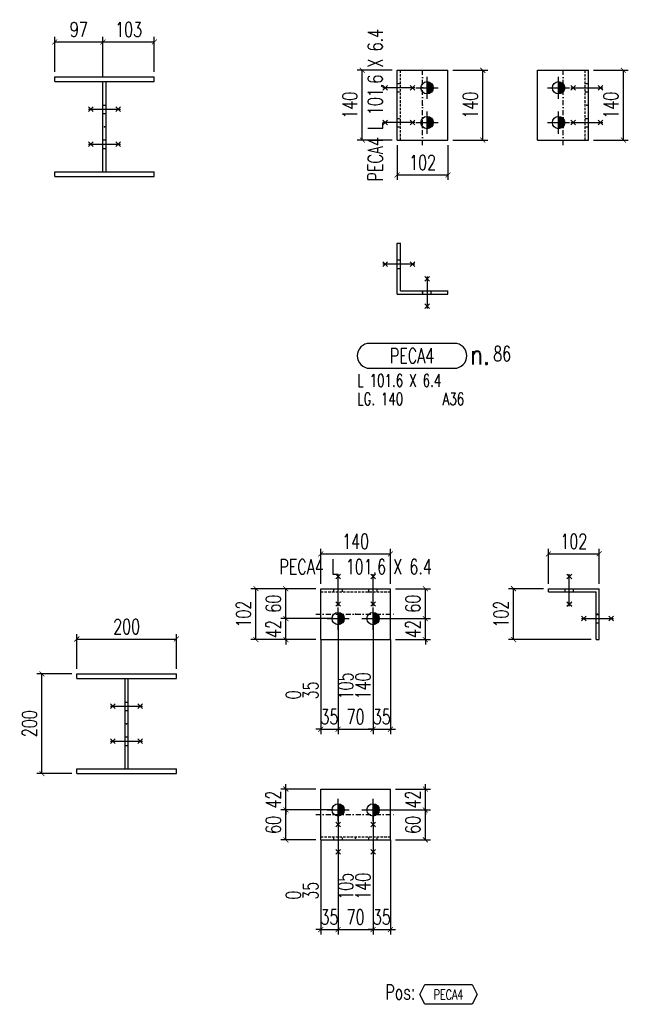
# Model space of a CAD drawing. Header units: feet. Extents: x 873 to 25753, y 2362 to 30563.
# Tile 20 of 29: x 17047 to 18268, y 3133 to 5109. Entities that reach past the tile are written whole.
import ezdxf
from ezdxf.enums import TextEntityAlignment as Align

# ---------------------------------------------------------------- set-up
doc = ezdxf.new("R2010")
doc.units = ezdxf.units.FT
doc.header["$LTSCALE"] = 20
doc.header["$MEASUREMENT"] = 0
doc.linetypes.add('DASHDOT', pattern=[1, 0.5, -0.25, 0, -0.25])
doc.linetypes.add('HIDDEN', pattern=[0.375, 0.25, -0.125])
doc.layers.get('0').update_dxf_attribs({"linetype": 'CONTINUOUS'})
doc.layers.get('Defpoints').update_dxf_attribs({"linetype": 'CONTINUOUS'})
for name, color, linetype in [('A', 2, 'DASHDOT'), ('FORIR', 4, 'CONTINUOUS'), ('G', 3, 'CONTINUOUS'), ('MARK_DES', 2, 'CONTINUOUS'), ('MARK_MAT', 2, 'CONTINUOUS'), ('MARK_QTA', 4, 'CONTINUOUS'), ('MARK_SBA', 4, 'CONTINUOUS'), ('MARK_SLOT', 6, 'CONTINUOUS'), ('POS_BOX', 6, 'CONTINUOUS'), ('POS_DES', 2, 'CONTINUOUS'), ('POS_MAT', 2, 'CONTINUOUS'), ('TR', 6, 'HIDDEN'), ('TXT1', 7, 'CONTINUOUS')]:
    doc.layers.add(name, color=color, linetype=linetype)
doc.styles.add('1', font='romans', dxfattribs={"width": 0.7, "height": 30})
doc.styles.add('MARK', font='ROMANS', dxfattribs={"width": 0.7})
doc.styles.add('POS', font='ROMANS', dxfattribs={"width": 0.7})
doc.styles.add('ROMANS', font='ROMANS', dxfattribs={"width": 0.8, "height": 28})
doc.dimstyles.get("Standard").update_dxf_attribs({"dimtxt": 30, "dimasz": 1, "dimexe": 1, "dimexo": 1, "dimgap": 1, "dimtad": 1, "dimdec": 0, "dimdsep": 46, "dimtxsty": '1', "dimblk": 'ARCHTICK', "dimcen": 3, "dimclrd": 1, "dimclre": 1, "dimclrt": 3, "dimadec": 0, "dimazin": 0, "dimtfac": 1, "dimtdec": 0, "dimtix": 1, "dimtmove": 0, "dimatfit": 3, "dimfxl": 0, "dimtolj": 1, "dimarcsym": 0})

# ---------------------------------------------------------------- blocks, each defined once
blk = doc.blocks.new('MS')
at = {"color": 6}
for p, q in [((-4.7, 22.8), (4.7, 32.1)), ((-4.7, 32.1), (4.7, 22.8)), ((-4.7, -22.8), (4.7, -32.1)), ((-4.7, -32.1), (4.7, -22.8))]:
    blk.add_line(p, q, dxfattribs=at)
at = {"color": 3}
blk.add_line((0, -32.1), (0, 32.1), dxfattribs=at)
at = {"flags": 1}
for tag, p, height in [('DIAM', (0, 0), 8.01), ('AVAN', (1.3, -18.2), 5.26), ('TOLE', (1.3, -9.7), 5.26), ('DIET', (1.3, -24.6), 5.26)]:
    blk.add_attdef(tag, p, '', height=height, dxfattribs=at)
blk = doc.blocks.new('3D_INFOPOS')
blk.add_point((0, 0))
at = {"layer": 'FORIR', "flags": 1}
for tag, p in [('POS_PEZ', (7.6, -4.3)), ('MAT_PRO', (7.6, -11.9))]:
    blk.add_attdef(tag, p, '', height=5.26, dxfattribs=at)
blk = doc.blocks.new('_ArchTick')
at = {"color": 0, "linetype": 'ByBlock', "const_width": 0.15}
blk.add_lwpolyline([(-0.5, -0.5), (0.5, 0.5)], dxfattribs=at)
blk = doc.blocks.new('*D51')
at = {"layer": 'Defpoints', "color": 0, "transparency": 16777216}
for p in [(17213.6, 5064.2), (17116.8, 4994.2), (17213.6, 4984.7)]:
    blk.add_point(p, dxfattribs=at)
at = {"layer": 'TXT1', "color": 1, "lineweight": -2, "transparency": 16777216}
for p, q in [((17116.8, 5004.2), (17116.8, 5074.2)), ((17116.8, 5064.2), (17213.6, 5064.2)), ((17213.6, 4994.7), (17213.6, 5074.2))]:
    blk.add_line(p, q, dxfattribs=at)
at = {"layer": 'TXT1', "color": 1, "lineweight": -2, "transparency": 16777216, "xscale": 10, "yscale": 10, "zscale": 10, "rotation": 180}
blk.add_blockref('_ArchTick', (17116.8, 5064.2), dxfattribs=at)
at = {"layer": 'TXT1', "color": 1, "lineweight": -2, "transparency": 16777216, "xscale": 10, "yscale": 10, "zscale": 10}
blk.add_blockref('_ArchTick', (17213.6, 5064.2), dxfattribs=at)
at = {"layer": 'TXT1', "color": 3, "transparency": 16777216, "insert": (17165.2, 5089.2), "char_height": 30, "attachment_point": 5, "style": '1'}
blk.add_mtext('\\A1;97', dxfattribs=at)
blk = doc.blocks.new('*D52')
at = {"layer": 'Defpoints', "color": 0, "transparency": 16777216}
for p in [(17316.8, 5064.2), (17213.6, 4984.7), (17316.8, 4994.2)]:
    blk.add_point(p, dxfattribs=at)
at = {"layer": 'TXT1', "color": 1, "lineweight": -2, "transparency": 16777216}
for p, q in [((17213.6, 4994.7), (17213.6, 5074.2)), ((17213.6, 5064.2), (17316.8, 5064.2)), ((17316.8, 5004.2), (17316.8, 5074.2))]:
    blk.add_line(p, q, dxfattribs=at)
at = {"layer": 'TXT1', "color": 1, "lineweight": -2, "transparency": 16777216, "xscale": 10, "yscale": 10, "zscale": 10, "rotation": 180}
blk.add_blockref('_ArchTick', (17213.6, 5064.2), dxfattribs=at)
at = {"layer": 'TXT1', "color": 1, "lineweight": -2, "transparency": 16777216, "xscale": 10, "yscale": 10, "zscale": 10}
blk.add_blockref('_ArchTick', (17316.8, 5064.2), dxfattribs=at)
at = {"layer": 'TXT1', "color": 3, "transparency": 16777216, "insert": (17265.2, 5089.2), "char_height": 30, "attachment_point": 5, "style": '1'}
blk.add_mtext('\\A1;103', dxfattribs=at)
blk = doc.blocks.new('3D_INFOM')
blk.add_point((0, 0))
at = {"layer": 'FORIR', "flags": 1}
for tag, p in [('MARK', (7.55, -4.31)), ('NUM_DIS', (7.55, -11.68)), ('NOT_PEZ', (45.73, -11.68)), ('QTA_PEZ', (7.55, -18.55)), ('TIP_PEZ', (45.73, -18.55)), ('TRA_PEZ', (7.55, -26.33)), ('COS_PEZ', (45.73, -26.33)), ('DES_PEZ', (7.55, -33.75))]:
    blk.add_attdef(tag, p, '', height=5, dxfattribs=at)
blk = doc.blocks.new('M16')
for p, q in [((0, -22.2), (0, 22.2)), ((-22.2, 0), (22.2, 0))]:
    blk.add_line(p, q)
at = {"color": 4, "const_width": 12.3}
blk.add_lwpolyline([(0, -6.1, 1), (0, 6.1, 1)], format="xyb", dxfattribs=at)
blk.add_circle((0, 0), 12.3)
at = {"flags": 1}
blk.add_attdef('TOLE', (16.7, -8.3), '', height=5.26, dxfattribs=at)
blk = doc.blocks.new('*D58')
at = {"layer": 'Defpoints', "color": 0, "transparency": 16777216}
for p in [(17906.2, 5007.3), (17976.2, 5007.3), (17906.2, 4867.3)]:
    blk.add_point(p, dxfattribs=at)
at = {"layer": 'TXT1', "color": 1, "lineweight": -2, "transparency": 16777216}
for p, q in [((17916.2, 5007.3), (17986.2, 5007.3)), ((17976.2, 4867.3), (17976.2, 5007.3)), ((17916.2, 4867.3), (17986.2, 4867.3))]:
    blk.add_line(p, q, dxfattribs=at)
at = {"layer": 'TXT1', "color": 1, "lineweight": -2, "transparency": 16777216, "xscale": 10, "yscale": 10, "zscale": 10}
for p, rotation in [((17976.2, 5007.3), 90), ((17976.2, 4867.3), 270)]:
    blk.add_blockref('_ArchTick', p, dxfattribs=dict(at, rotation=rotation))
at = {"layer": 'TXT1', "color": 3, "transparency": 16777216, "insert": (17951.2, 4937.3), "char_height": 30, "attachment_point": 5, "rotation": 90, "style": '1'}
blk.add_mtext('\\A1;140', dxfattribs=at)
blk = doc.blocks.new('*D59')
at = {"layer": 'Defpoints', "color": 0, "transparency": 16777216}
for p in [(17734.2, 5007.3), (17804.2, 5007.3), (17804.2, 4867.3)]:
    blk.add_point(p, dxfattribs=at)
at = {"layer": 'TXT1', "color": 1, "lineweight": -2, "transparency": 16777216}
for p, q in [((17794.2, 5007.3), (17724.2, 5007.3)), ((17734.2, 4867.3), (17734.2, 5007.3)), ((17794.2, 4867.3), (17724.2, 4867.3))]:
    blk.add_line(p, q, dxfattribs=at)
at = {"layer": 'TXT1', "color": 1, "lineweight": -2, "transparency": 16777216, "xscale": 10, "yscale": 10, "zscale": 10}
for p, rotation in [((17734.2, 5007.3), 90), ((17734.2, 4867.3), 270)]:
    blk.add_blockref('_ArchTick', p, dxfattribs=dict(at, rotation=rotation))
at = {"layer": 'TXT1', "color": 3, "transparency": 16777216, "insert": (17709.2, 4937.3), "char_height": 30, "attachment_point": 5, "rotation": 90, "style": '1'}
blk.add_mtext('\\A1;140', dxfattribs=at)
blk = doc.blocks.new('*D60')
at = {"layer": 'Defpoints', "color": 0, "transparency": 16777216}
for p in [(17804.2, 4867.3), (17906.2, 4867.3), (17906.2, 4797.3)]:
    blk.add_point(p, dxfattribs=at)
at = {"layer": 'TXT1', "color": 1, "lineweight": -2, "transparency": 16777216}
for p, q in [((17804.2, 4857.3), (17804.2, 4787.3)), ((17906.2, 4857.3), (17906.2, 4787.3)), ((17804.2, 4797.3), (17906.2, 4797.3))]:
    blk.add_line(p, q, dxfattribs=at)
at = {"layer": 'TXT1', "color": 1, "lineweight": -2, "transparency": 16777216, "xscale": 10, "yscale": 10, "zscale": 10, "rotation": 180}
blk.add_blockref('_ArchTick', (17804.2, 4797.3), dxfattribs=at)
at = {"layer": 'TXT1', "color": 1, "lineweight": -2, "transparency": 16777216, "xscale": 10, "yscale": 10, "zscale": 10}
blk.add_blockref('_ArchTick', (17906.2, 4797.3), dxfattribs=at)
at = {"layer": 'TXT1', "color": 3, "transparency": 16777216, "insert": (17855.2, 4822.3), "char_height": 30, "attachment_point": 5, "style": '1'}
blk.add_mtext('\\A1;102', dxfattribs=at)
blk = doc.blocks.new('*D61')
at = {"layer": 'Defpoints', "color": 0, "transparency": 16777216}
for p in [(18188.2, 5007.3), (18258.2, 5007.3), (18188.2, 4867.3)]:
    blk.add_point(p, dxfattribs=at)
at = {"layer": 'TXT1', "color": 1, "lineweight": -2, "transparency": 16777216}
for p, q in [((18198.2, 5007.3), (18268.2, 5007.3)), ((18258.2, 4867.3), (18258.2, 5007.3)), ((18198.2, 4867.3), (18268.2, 4867.3))]:
    blk.add_line(p, q, dxfattribs=at)
at = {"layer": 'TXT1', "color": 1, "lineweight": -2, "transparency": 16777216, "xscale": 10, "yscale": 10, "zscale": 10}
for p, rotation in [((18258.2, 5007.3), 90), ((18258.2, 4867.3), 270)]:
    blk.add_blockref('_ArchTick', p, dxfattribs=dict(at, rotation=rotation))
at = {"layer": 'TXT1', "color": 3, "transparency": 16777216, "insert": (18233.2, 4937.3), "char_height": 30, "attachment_point": 5, "rotation": 90, "style": '1'}
blk.add_mtext('\\A1;140', dxfattribs=at)
blk = doc.blocks.new('M8_PRO')
at = {"layer": 'MARK_SLOT'}
blk.add_lwpolyline([(2.5, 0), (19.5, 0, 0.414214), (22, 2.5), (22, 2.5, 0.414214), (19.5, 5), (2.5, 5, 0.414214), (0, 2.5), (0, 2.5, 0.414214)], format="xyb", close=True, dxfattribs=at)
at = {"style": 'MARK', "width": 0.7, "flags": 1}
for tag, p in [('TRA_PEZ', (-2.05, 4.97)), ('SUN_LIS', (-2.05, 3.9)), ('PUN_LIS', (-2.05, 4.44)), ('TIP_PEZ', (-2.05, 2.29)), ('DES_PEZ', (-2.05, 3.37)), ('NOT_PEZ', (-2.05, 2.83)), ('ING_PEZ', (-2.05, 1.76)), ('COD_PEZ', (-2.05, 0.69)), ('COS_PEZ', (-2.05, 0.15)), ('MCL_PEZ', (-2.05, 1.22)), ('DIM_PRO', (-2.05, -0.38))]:
    blk.add_attdef(tag, p, '', height=0.35, dxfattribs=at)
at = {"style": 'MARK', "width": 0.7}
blk.add_attdef('MAR_PEZ', text='', height=3, dxfattribs=at).set_placement((11, 2.5), align=Align.MIDDLE)
at = {"layer": 'MARK_DES', "style": 'MARK', "width": 0.7}
blk.add_text('LG.', height=2.5, dxfattribs=at).set_placement((0, -7.4))
for tag, p in [('NOM_PRO', (0, -3.7)), ('LUN_PRO', (4.73, -7.4))]:
    blk.add_attdef(tag, p, '', height=2.5, dxfattribs=at)
at = {"layer": 'MARK_MAT', "style": 'MARK', "width": 0.7}
blk.add_attdef('MAT_PRO', (17.13, -7.4), '', height=2.5, dxfattribs=at)
at = {"layer": 'MARK_QTA', "style": 'ROMANS', "width": 0.8}
blk.add_text('n.', height=4, dxfattribs=at).set_placement((24.62, 2.75), align=Align.MIDDLE)
at = {"layer": 'MARK_QTA', "style": 'MARK', "width": 0.7}
blk.add_attdef('QTA_PEZ', (27.29, 1.42), '', height=3, dxfattribs=at)
at = {"layer": 'MARK_SBA', "style": 'MARK', "width": 0.7}
blk.add_attdef('SBA_PEZ', text='', height=2, dxfattribs=at).set_placement((10.88, 5.73), align=Align.BOTTOM_CENTER)
blk = doc.blocks.new('*D136')
at = {"layer": 'Defpoints', "color": 0, "transparency": 16777216}
for p in [(17361.2, 3866.1), (17161.2, 3796.1), (17361.2, 3796.1)]:
    blk.add_point(p, dxfattribs=at)
at = {"layer": 'TXT1', "color": 1, "lineweight": -2, "transparency": 16777216}
for p, q in [((17161.2, 3806.1), (17161.2, 3876.1)), ((17361.2, 3806.1), (17361.2, 3876.1)), ((17161.2, 3866.1), (17361.2, 3866.1))]:
    blk.add_line(p, q, dxfattribs=at)
at = {"layer": 'TXT1', "color": 1, "lineweight": -2, "transparency": 16777216, "xscale": 10, "yscale": 10, "zscale": 10, "rotation": 180}
blk.add_blockref('_ArchTick', (17161.2, 3866.1), dxfattribs=at)
at = {"layer": 'TXT1', "color": 1, "lineweight": -2, "transparency": 16777216, "xscale": 10, "yscale": 10, "zscale": 10}
blk.add_blockref('_ArchTick', (17361.2, 3866.1), dxfattribs=at)
at = {"layer": 'TXT1', "color": 3, "transparency": 16777216, "insert": (17261.2, 3891.1), "char_height": 30, "attachment_point": 5, "style": '1'}
blk.add_mtext('\\A1;200', dxfattribs=at)
blk = doc.blocks.new('*D137')
at = {"layer": 'Defpoints', "color": 0, "transparency": 16777216}
for p in [(17091.2, 3796.1), (17161.2, 3796.1), (17161.2, 3596.1)]:
    blk.add_point(p, dxfattribs=at)
at = {"layer": 'TXT1', "color": 1, "lineweight": -2, "transparency": 16777216}
for p, q in [((17151.2, 3796.1), (17081.2, 3796.1)), ((17091.2, 3596.1), (17091.2, 3796.1)), ((17151.2, 3596.1), (17081.2, 3596.1))]:
    blk.add_line(p, q, dxfattribs=at)
at = {"layer": 'TXT1', "color": 1, "lineweight": -2, "transparency": 16777216, "xscale": 10, "yscale": 10, "zscale": 10}
for p, rotation in [((17091.2, 3796.1), 90), ((17091.2, 3596.1), 270)]:
    blk.add_blockref('_ArchTick', p, dxfattribs=dict(at, rotation=rotation))
at = {"layer": 'TXT1', "color": 3, "transparency": 16777216, "insert": (17066.2, 3696.1), "char_height": 30, "attachment_point": 5, "rotation": 90, "style": '1'}
blk.add_mtext('\\A1;200', dxfattribs=at)
blk = doc.blocks.new('*D148')
at = {"layer": 'Defpoints', "color": 0, "transparency": 16777216}
for p in [(17685.8, 3907), (17755.8, 3907), (17755.8, 3685)]:
    blk.add_point(p, dxfattribs=at)
at = {"layer": 'TXT1', "color": 1, "lineweight": -2, "transparency": 16777216}
for p, q in [((17685.8, 3897), (17685.8, 3675)), ((17755.8, 3897), (17755.8, 3675)), ((17685.8, 3685), (17755.8, 3685))]:
    blk.add_line(p, q, dxfattribs=at)
at = {"layer": 'TXT1', "color": 1, "lineweight": -2, "transparency": 16777216, "xscale": 10, "yscale": 10, "zscale": 10, "rotation": 180}
blk.add_blockref('_ArchTick', (17685.8, 3685), dxfattribs=at)
at = {"layer": 'TXT1', "color": 1, "lineweight": -2, "transparency": 16777216, "xscale": 10, "yscale": 10, "zscale": 10}
blk.add_blockref('_ArchTick', (17755.8, 3685), dxfattribs=at)
at = {"layer": 'TXT1', "color": 3, "transparency": 16777216, "insert": (17720.8, 3710), "char_height": 30, "attachment_point": 5, "style": '1'}
blk.add_mtext('\\A1;70', dxfattribs=at)
blk = doc.blocks.new('*D149')
at = {"layer": 'Defpoints', "color": 0, "transparency": 16777216}
for p in [(17685.8, 3907), (17650.8, 3865), (17685.8, 3685)]:
    blk.add_point(p, dxfattribs=at)
at = {"layer": 'TXT1', "color": 1, "lineweight": -2, "transparency": 16777216}
for p, q in [((17685.8, 3897), (17685.8, 3675)), ((17650.8, 3855), (17650.8, 3675)), ((17650.8, 3685), (17640.8, 3685)), ((17650.8, 3685), (17685.8, 3685)), ((17685.8, 3685), (17695.8, 3685))]:
    blk.add_line(p, q, dxfattribs=at)
at = {"layer": 'TXT1', "color": 1, "lineweight": -2, "transparency": 16777216, "xscale": 10, "yscale": 10, "zscale": 10}
blk.add_blockref('_ArchTick', (17650.8, 3685), dxfattribs=at)
at = {"layer": 'TXT1', "color": 1, "lineweight": -2, "transparency": 16777216, "xscale": 10, "yscale": 10, "zscale": 10, "rotation": 180}
blk.add_blockref('_ArchTick', (17685.8, 3685), dxfattribs=at)
at = {"layer": 'TXT1', "color": 3, "transparency": 16777216, "insert": (17668.3, 3710), "char_height": 30, "attachment_point": 5, "style": '1'}
blk.add_mtext('\\A1;35', dxfattribs=at)
blk = doc.blocks.new('*D150')
at = {"layer": 'Defpoints', "color": 0, "transparency": 16777216}
for p in [(17755.8, 3907), (17790.8, 3865), (17790.8, 3685)]:
    blk.add_point(p, dxfattribs=at)
at = {"layer": 'TXT1', "color": 1, "lineweight": -2, "transparency": 16777216}
for p, q in [((17755.8, 3897), (17755.8, 3675)), ((17790.8, 3855), (17790.8, 3675)), ((17755.8, 3685), (17745.8, 3685)), ((17755.8, 3685), (17790.8, 3685)), ((17790.8, 3685), (17800.8, 3685))]:
    blk.add_line(p, q, dxfattribs=at)
at = {"layer": 'TXT1', "color": 1, "lineweight": -2, "transparency": 16777216, "xscale": 10, "yscale": 10, "zscale": 10}
blk.add_blockref('_ArchTick', (17755.8, 3685), dxfattribs=at)
at = {"layer": 'TXT1', "color": 1, "lineweight": -2, "transparency": 16777216, "xscale": 10, "yscale": 10, "zscale": 10, "rotation": 180}
blk.add_blockref('_ArchTick', (17790.8, 3685), dxfattribs=at)
at = {"layer": 'TXT1', "color": 3, "transparency": 16777216, "insert": (17773.3, 3710), "char_height": 30, "attachment_point": 5, "style": '1'}
blk.add_mtext('\\A1;35', dxfattribs=at)
blk = doc.blocks.new('*D151')
at = {"layer": 'Defpoints', "color": 0, "transparency": 16777216}
for p in [(17580.8, 3967), (17650.8, 3967), (17685.8, 3907)]:
    blk.add_point(p, dxfattribs=at)
at = {"layer": 'TXT1', "color": 1, "lineweight": -2, "transparency": 16777216}
for p, q in [((17640.8, 3967), (17570.8, 3967)), ((17580.8, 3907), (17580.8, 3967)), ((17675.8, 3907), (17570.8, 3907))]:
    blk.add_line(p, q, dxfattribs=at)
at = {"layer": 'TXT1', "color": 1, "lineweight": -2, "transparency": 16777216, "xscale": 10, "yscale": 10, "zscale": 10}
for p, rotation in [((17580.8, 3967), 90), ((17580.8, 3907), 270)]:
    blk.add_blockref('_ArchTick', p, dxfattribs=dict(at, rotation=rotation))
at = {"layer": 'TXT1', "color": 3, "transparency": 16777216, "insert": (17555.8, 3937), "char_height": 30, "attachment_point": 5, "rotation": 90, "style": '1'}
blk.add_mtext('\\A1;60', dxfattribs=at)
blk = doc.blocks.new('*D152')
at = {"layer": 'Defpoints', "color": 0, "transparency": 16777216}
for p in [(17580.8, 3907), (17685.8, 3907), (17650.8, 3865)]:
    blk.add_point(p, dxfattribs=at)
at = {"layer": 'TXT1', "color": 1, "lineweight": -2, "transparency": 16777216}
for p, q in [((17580.8, 3907), (17580.8, 3917)), ((17675.8, 3907), (17570.8, 3907)), ((17580.8, 3865), (17580.8, 3907)), ((17640.8, 3865), (17570.8, 3865)), ((17580.8, 3865), (17580.8, 3855))]:
    blk.add_line(p, q, dxfattribs=at)
at = {"layer": 'TXT1', "color": 1, "lineweight": -2, "transparency": 16777216, "xscale": 10, "yscale": 10, "zscale": 10}
for p, rotation in [((17580.8, 3907), 270), ((17580.8, 3865), 90)]:
    blk.add_blockref('_ArchTick', p, dxfattribs=dict(at, rotation=rotation))
at = {"layer": 'TXT1', "color": 3, "transparency": 16777216, "insert": (17555.8, 3886), "char_height": 30, "attachment_point": 5, "rotation": 90, "style": '1'}
blk.add_mtext('\\A1;42', dxfattribs=at)
blk = doc.blocks.new('*D153')
at = {"layer": 'Defpoints', "color": 0, "transparency": 16777216}
for p in [(17790.8, 3967), (17860.8, 3967), (17755.8, 3907)]:
    blk.add_point(p, dxfattribs=at)
at = {"layer": 'TXT1', "color": 1, "lineweight": -2, "transparency": 16777216}
for p, q in [((17800.8, 3967), (17870.8, 3967)), ((17860.8, 3907), (17860.8, 3967)), ((17765.8, 3907), (17870.8, 3907))]:
    blk.add_line(p, q, dxfattribs=at)
at = {"layer": 'TXT1', "color": 1, "lineweight": -2, "transparency": 16777216, "xscale": 10, "yscale": 10, "zscale": 10}
for p, rotation in [((17860.8, 3967), 90), ((17860.8, 3907), 270)]:
    blk.add_blockref('_ArchTick', p, dxfattribs=dict(at, rotation=rotation))
at = {"layer": 'TXT1', "color": 3, "transparency": 16777216, "insert": (17835.8, 3937), "char_height": 30, "attachment_point": 5, "rotation": 90, "style": '1'}
blk.add_mtext('\\A1;60', dxfattribs=at)
blk = doc.blocks.new('*D154')
at = {"layer": 'Defpoints', "color": 0, "transparency": 16777216}
for p in [(17755.8, 3907), (17860.8, 3907), (17790.8, 3865)]:
    blk.add_point(p, dxfattribs=at)
at = {"layer": 'TXT1', "color": 1, "lineweight": -2, "transparency": 16777216}
for p, q in [((17860.8, 3907), (17860.8, 3917)), ((17765.8, 3907), (17870.8, 3907)), ((17860.8, 3865), (17860.8, 3907)), ((17800.8, 3865), (17870.8, 3865)), ((17860.8, 3865), (17860.8, 3855))]:
    blk.add_line(p, q, dxfattribs=at)
at = {"layer": 'TXT1', "color": 1, "lineweight": -2, "transparency": 16777216, "xscale": 10, "yscale": 10, "zscale": 10}
for p, rotation in [((17860.8, 3907), 270), ((17860.8, 3865), 90)]:
    blk.add_blockref('_ArchTick', p, dxfattribs=dict(at, rotation=rotation))
at = {"layer": 'TXT1', "color": 3, "transparency": 16777216, "insert": (17835.8, 3886), "char_height": 30, "attachment_point": 5, "rotation": 90, "style": '1'}
blk.add_mtext('\\A1;42', dxfattribs=at)
blk = doc.blocks.new('*D155')
at = {"layer": 'Defpoints', "color": 0, "transparency": 16777216}
for p in [(17790.8, 4037), (17650.8, 3967), (17790.8, 3967)]:
    blk.add_point(p, dxfattribs=at)
at = {"layer": 'TXT1', "color": 1, "lineweight": -2, "transparency": 16777216}
for p, q in [((17650.8, 3977), (17650.8, 4047)), ((17650.8, 4037), (17790.8, 4037)), ((17790.8, 3977), (17790.8, 4047))]:
    blk.add_line(p, q, dxfattribs=at)
at = {"layer": 'TXT1', "color": 1, "lineweight": -2, "transparency": 16777216, "xscale": 10, "yscale": 10, "zscale": 10, "rotation": 180}
blk.add_blockref('_ArchTick', (17650.8, 4037), dxfattribs=at)
at = {"layer": 'TXT1', "color": 1, "lineweight": -2, "transparency": 16777216, "xscale": 10, "yscale": 10, "zscale": 10}
blk.add_blockref('_ArchTick', (17790.8, 4037), dxfattribs=at)
at = {"layer": 'TXT1', "color": 3, "transparency": 16777216, "insert": (17720.8, 4062), "char_height": 30, "attachment_point": 5, "style": '1'}
blk.add_mtext('\\A1;140', dxfattribs=at)
blk = doc.blocks.new('*D156')
at = {"layer": 'Defpoints', "color": 0, "transparency": 16777216}
for p in [(17520.8, 3967), (17650.8, 3967), (17650.8, 3865)]:
    blk.add_point(p, dxfattribs=at)
at = {"layer": 'TXT1', "color": 1, "lineweight": -2, "transparency": 16777216}
for p, q in [((17640.8, 3967), (17510.8, 3967)), ((17520.8, 3865), (17520.8, 3967)), ((17640.8, 3865), (17510.8, 3865))]:
    blk.add_line(p, q, dxfattribs=at)
at = {"layer": 'TXT1', "color": 1, "lineweight": -2, "transparency": 16777216, "xscale": 10, "yscale": 10, "zscale": 10}
for p, rotation in [((17520.8, 3967), 90), ((17520.8, 3865), 270)]:
    blk.add_blockref('_ArchTick', p, dxfattribs=dict(at, rotation=rotation))
at = {"layer": 'TXT1', "color": 3, "transparency": 16777216, "insert": (17495.8, 3916), "char_height": 30, "attachment_point": 5, "rotation": 90, "style": '1'}
blk.add_mtext('\\A1;102', dxfattribs=at)
blk = doc.blocks.new('*D157')
at = {"layer": 'Defpoints', "color": 0, "transparency": 16777216}
for p in [(18209.8, 4037), (18107.8, 3967), (18209.8, 3967)]:
    blk.add_point(p, dxfattribs=at)
at = {"layer": 'TXT1', "color": 1, "lineweight": -2, "transparency": 16777216}
for p, q in [((18107.8, 3977), (18107.8, 4047)), ((18107.8, 4037), (18209.8, 4037)), ((18209.8, 3977), (18209.8, 4047))]:
    blk.add_line(p, q, dxfattribs=at)
at = {"layer": 'TXT1', "color": 1, "lineweight": -2, "transparency": 16777216, "xscale": 10, "yscale": 10, "zscale": 10, "rotation": 180}
blk.add_blockref('_ArchTick', (18107.8, 4037), dxfattribs=at)
at = {"layer": 'TXT1', "color": 1, "lineweight": -2, "transparency": 16777216, "xscale": 10, "yscale": 10, "zscale": 10}
blk.add_blockref('_ArchTick', (18209.8, 4037), dxfattribs=at)
at = {"layer": 'TXT1', "color": 3, "transparency": 16777216, "insert": (18158.8, 4062), "char_height": 30, "attachment_point": 5, "style": '1'}
blk.add_mtext('\\A1;102', dxfattribs=at)
blk = doc.blocks.new('*D158')
at = {"layer": 'Defpoints', "color": 0, "transparency": 16777216}
for p in [(18037.8, 3967), (18107.8, 3967), (18203.4, 3865)]:
    blk.add_point(p, dxfattribs=at)
at = {"layer": 'TXT1', "color": 1, "lineweight": -2, "transparency": 16777216}
for p, q in [((18097.8, 3967), (18027.8, 3967)), ((18037.8, 3865), (18037.8, 3967)), ((18193.4, 3865), (18027.8, 3865))]:
    blk.add_line(p, q, dxfattribs=at)
at = {"layer": 'TXT1', "color": 1, "lineweight": -2, "transparency": 16777216, "xscale": 10, "yscale": 10, "zscale": 10}
for p, rotation in [((18037.8, 3967), 90), ((18037.8, 3865), 270)]:
    blk.add_blockref('_ArchTick', p, dxfattribs=dict(at, rotation=rotation))
at = {"layer": 'TXT1', "color": 3, "transparency": 16777216, "insert": (18012.8, 3916), "char_height": 30, "attachment_point": 5, "rotation": 90, "style": '1'}
blk.add_mtext('\\A1;102', dxfattribs=at)
blk = doc.blocks.new('*D159')
at = {"layer": 'Defpoints', "color": 0, "transparency": 16777216}
for p in [(17685.8, 3523), (17755.8, 3523), (17755.8, 3283)]:
    blk.add_point(p, dxfattribs=at)
at = {"layer": 'TXT1', "color": 1, "lineweight": -2, "transparency": 16777216}
for p, q in [((17685.8, 3513), (17685.8, 3273)), ((17755.8, 3513), (17755.8, 3273)), ((17685.8, 3283), (17755.8, 3283))]:
    blk.add_line(p, q, dxfattribs=at)
at = {"layer": 'TXT1', "color": 1, "lineweight": -2, "transparency": 16777216, "xscale": 10, "yscale": 10, "zscale": 10, "rotation": 180}
blk.add_blockref('_ArchTick', (17685.8, 3283), dxfattribs=at)
at = {"layer": 'TXT1', "color": 1, "lineweight": -2, "transparency": 16777216, "xscale": 10, "yscale": 10, "zscale": 10}
blk.add_blockref('_ArchTick', (17755.8, 3283), dxfattribs=at)
at = {"layer": 'TXT1', "color": 3, "transparency": 16777216, "insert": (17720.8, 3308), "char_height": 30, "attachment_point": 5, "style": '1'}
blk.add_mtext('\\A1;70', dxfattribs=at)
blk = doc.blocks.new('*D160')
at = {"layer": 'Defpoints', "color": 0, "transparency": 16777216}
for p in [(17685.8, 3523), (17650.8, 3463), (17685.8, 3283)]:
    blk.add_point(p, dxfattribs=at)
at = {"layer": 'TXT1', "color": 1, "lineweight": -2, "transparency": 16777216}
for p, q in [((17685.8, 3513), (17685.8, 3273)), ((17650.8, 3453), (17650.8, 3273)), ((17650.8, 3283), (17640.8, 3283)), ((17650.8, 3283), (17685.8, 3283)), ((17685.8, 3283), (17695.8, 3283))]:
    blk.add_line(p, q, dxfattribs=at)
at = {"layer": 'TXT1', "color": 1, "lineweight": -2, "transparency": 16777216, "xscale": 10, "yscale": 10, "zscale": 10}
blk.add_blockref('_ArchTick', (17650.8, 3283), dxfattribs=at)
at = {"layer": 'TXT1', "color": 1, "lineweight": -2, "transparency": 16777216, "xscale": 10, "yscale": 10, "zscale": 10, "rotation": 180}
blk.add_blockref('_ArchTick', (17685.8, 3283), dxfattribs=at)
at = {"layer": 'TXT1', "color": 3, "transparency": 16777216, "insert": (17668.3, 3308), "char_height": 30, "attachment_point": 5, "style": '1'}
blk.add_mtext('\\A1;35', dxfattribs=at)
blk = doc.blocks.new('*D161')
at = {"layer": 'Defpoints', "color": 0, "transparency": 16777216}
for p in [(17755.8, 3523), (17790.8, 3463), (17790.8, 3283)]:
    blk.add_point(p, dxfattribs=at)
at = {"layer": 'TXT1', "color": 1, "lineweight": -2, "transparency": 16777216}
for p, q in [((17755.8, 3513), (17755.8, 3273)), ((17790.8, 3453), (17790.8, 3273)), ((17755.8, 3283), (17745.8, 3283)), ((17755.8, 3283), (17790.8, 3283)), ((17790.8, 3283), (17800.8, 3283))]:
    blk.add_line(p, q, dxfattribs=at)
at = {"layer": 'TXT1', "color": 1, "lineweight": -2, "transparency": 16777216, "xscale": 10, "yscale": 10, "zscale": 10}
blk.add_blockref('_ArchTick', (17755.8, 3283), dxfattribs=at)
at = {"layer": 'TXT1', "color": 1, "lineweight": -2, "transparency": 16777216, "xscale": 10, "yscale": 10, "zscale": 10, "rotation": 180}
blk.add_blockref('_ArchTick', (17790.8, 3283), dxfattribs=at)
at = {"layer": 'TXT1', "color": 3, "transparency": 16777216, "insert": (17773.3, 3308), "char_height": 30, "attachment_point": 5, "style": '1'}
blk.add_mtext('\\A1;35', dxfattribs=at)
blk = doc.blocks.new('*D162')
at = {"layer": 'Defpoints', "color": 0, "transparency": 16777216}
for p in [(17580.8, 3565), (17650.8, 3565), (17685.8, 3523)]:
    blk.add_point(p, dxfattribs=at)
at = {"layer": 'TXT1', "color": 1, "lineweight": -2, "transparency": 16777216}
for p, q in [((17640.8, 3565), (17570.8, 3565)), ((17580.8, 3565), (17580.8, 3575)), ((17580.8, 3523), (17580.8, 3565)), ((17675.8, 3523), (17570.8, 3523)), ((17580.8, 3523), (17580.8, 3513))]:
    blk.add_line(p, q, dxfattribs=at)
at = {"layer": 'TXT1', "color": 1, "lineweight": -2, "transparency": 16777216, "xscale": 10, "yscale": 10, "zscale": 10}
for p, rotation in [((17580.8, 3565), 270), ((17580.8, 3523), 90)]:
    blk.add_blockref('_ArchTick', p, dxfattribs=dict(at, rotation=rotation))
at = {"layer": 'TXT1', "color": 3, "transparency": 16777216, "insert": (17555.8, 3544), "char_height": 30, "attachment_point": 5, "rotation": 90, "style": '1'}
blk.add_mtext('\\A1;42', dxfattribs=at)
blk = doc.blocks.new('*D163')
at = {"layer": 'Defpoints', "color": 0, "transparency": 16777216}
for p in [(17580.8, 3523), (17685.8, 3523), (17650.8, 3463)]:
    blk.add_point(p, dxfattribs=at)
at = {"layer": 'TXT1', "color": 1, "lineweight": -2, "transparency": 16777216}
for p, q in [((17675.8, 3523), (17570.8, 3523)), ((17580.8, 3463), (17580.8, 3523)), ((17640.8, 3463), (17570.8, 3463))]:
    blk.add_line(p, q, dxfattribs=at)
at = {"layer": 'TXT1', "color": 1, "lineweight": -2, "transparency": 16777216, "xscale": 10, "yscale": 10, "zscale": 10}
for p, rotation in [((17580.8, 3523), 90), ((17580.8, 3463), 270)]:
    blk.add_blockref('_ArchTick', p, dxfattribs=dict(at, rotation=rotation))
at = {"layer": 'TXT1', "color": 3, "transparency": 16777216, "insert": (17555.8, 3493), "char_height": 30, "attachment_point": 5, "rotation": 90, "style": '1'}
blk.add_mtext('\\A1;60', dxfattribs=at)
blk = doc.blocks.new('*D164')
at = {"layer": 'Defpoints', "color": 0, "transparency": 16777216}
for p in [(17790.8, 3565), (17860.8, 3565), (17755.8, 3523)]:
    blk.add_point(p, dxfattribs=at)
at = {"layer": 'TXT1', "color": 1, "lineweight": -2, "transparency": 16777216}
for p, q in [((17800.8, 3565), (17870.8, 3565)), ((17860.8, 3565), (17860.8, 3575)), ((17860.8, 3523), (17860.8, 3565)), ((17765.8, 3523), (17870.8, 3523)), ((17860.8, 3523), (17860.8, 3513))]:
    blk.add_line(p, q, dxfattribs=at)
at = {"layer": 'TXT1', "color": 1, "lineweight": -2, "transparency": 16777216, "xscale": 10, "yscale": 10, "zscale": 10}
for p, rotation in [((17860.8, 3565), 270), ((17860.8, 3523), 90)]:
    blk.add_blockref('_ArchTick', p, dxfattribs=dict(at, rotation=rotation))
at = {"layer": 'TXT1', "color": 3, "transparency": 16777216, "insert": (17835.8, 3544), "char_height": 30, "attachment_point": 5, "rotation": 90, "style": '1'}
blk.add_mtext('\\A1;42', dxfattribs=at)
blk = doc.blocks.new('*D165')
at = {"layer": 'Defpoints', "color": 0, "transparency": 16777216}
for p in [(17755.8, 3523), (17860.8, 3523), (17790.8, 3463)]:
    blk.add_point(p, dxfattribs=at)
at = {"layer": 'TXT1', "color": 1, "lineweight": -2, "transparency": 16777216}
for p, q in [((17765.8, 3523), (17870.8, 3523)), ((17860.8, 3463), (17860.8, 3523)), ((17800.8, 3463), (17870.8, 3463))]:
    blk.add_line(p, q, dxfattribs=at)
at = {"layer": 'TXT1', "color": 1, "lineweight": -2, "transparency": 16777216, "xscale": 10, "yscale": 10, "zscale": 10}
for p, rotation in [((17860.8, 3523), 90), ((17860.8, 3463), 270)]:
    blk.add_blockref('_ArchTick', p, dxfattribs=dict(at, rotation=rotation))
at = {"layer": 'TXT1', "color": 3, "transparency": 16777216, "insert": (17835.8, 3493), "char_height": 30, "attachment_point": 5, "rotation": 90, "style": '1'}
blk.add_mtext('\\A1;60', dxfattribs=at)
blk = doc.blocks.new('POSITION_PRO')
at = {"layer": 'POS_BOX'}
blk.add_lwpolyline([(10.5, -2), (9.5, -4), (0, -4), (-1, -2), (0, 0), (9.5, 0)], close=True, dxfattribs=at)
at = {"insert": (-7.93, -0.05), "char_height": 3, "width": 11.9956, "attachment_point": 1, "style": 'POS'}
blk.add_mtext('Pos:', dxfattribs=at)
at = {"style": 'POS', "width": 0.7}
blk.add_attdef('POS_PEZ', text='', height=2, dxfattribs=at).set_placement((4.76, -3.05), align=Align.CENTER)
at = {"layer": 'POS_DES', "style": 'POS', "width": 0.7, "flags": 1}
for tag, p in [('SPE_PRO', (-7.8, -5.07)), ('LUN_PRO', (-7.82, -5.58)), ('LAR_PRO', (-7.79, -4.53))]:
    blk.add_attdef(tag, p, '', height=0.35, dxfattribs=at)
at = {"layer": 'POS_MAT', "style": 'POS', "width": 0.7, "flags": 1}
for tag, p in [('MAT_PRO', (-6.89, -4.03)), ('NOM_PRO', (-6.94, -6.11)), ('PUN_NET2', (-6.94, -7.74)), ('PUN_NET', (-6.94, -7.16)), ('MAR_CMP', (-6.89, -8.22)), ('PUN_LIS', (-6.94, -6.63)), ('NOT_PEZ', (-6.89, -9.21)), ('QTA_PEZ', (-6.89, -8.75))]:
    blk.add_attdef(tag, text='', height=0.35, dxfattribs=at).set_placement(p, align=Align.CENTER)

msp = doc.modelspace()

# ---------------------------------------------------------------- linework, layer by layer
at = {"layer": 'A'}
for p, q in [((17855.2, 4857.3), (17855.2, 5017.3)), ((18137.2, 4857.3), (18137.2, 5017.3)), ((17640.8, 3916), (17800.8, 3916)), ((17640.8, 3514), (17800.8, 3514))]:
    msp.add_line(p, q, dxfattribs=at)
for p in [(17213.6, 4937.7), (17810.6, 4867.3), (18181.8, 4867.3), (17804.2, 4609.8), (17747.3, 3960.6), (18158.3, 3960.6), (17258.1, 3739.6), (17747.3, 3463)]:
    msp.add_point(p, dxfattribs=at)
at = {"layer": 'G'}
for p, q in [((17804.2, 5007.3), (17906.2, 5007.3)), ((17804.2, 4867.3), (17804.2, 5007.3)), ((17906.2, 4867.3), (17906.2, 5007.3)), ((18086.2, 5007.3), (18188.2, 5007.3)), ((18086.2, 4867.3), (18086.2, 5007.3)), ((18188.2, 4867.3), (18188.2, 5007.3)), ((17116.8, 4984.7), (17116.8, 4994.2)), ((17116.8, 4994.2), (17316.8, 4994.2)), ((17116.8, 4984.7), (17316.8, 4984.7)), ((17213.6, 4803.7), (17213.6, 4984.7)), ((17219.9, 4803.7), (17219.9, 4984.7)), ((17316.8, 4984.7), (17316.8, 4994.2)), ((17804.2, 4867.3), (17906.2, 4867.3)), ((18086.2, 4867.3), (18188.2, 4867.3)), ((17116.8, 4803.7), (17316.8, 4803.7)), ((17116.8, 4794.2), (17116.8, 4803.7)), ((17316.8, 4794.2), (17316.8, 4803.7)), ((17116.8, 4794.2), (17316.8, 4794.2)), ((17804.2, 4660.3), (17810.6, 4660.3)), ((17804.2, 4558.3), (17804.2, 4660.3)), ((17810.6, 4564.7), (17810.6, 4660.3)), ((17810.6, 4564.7), (17906.2, 4564.7)), ((17906.2, 4558.3), (17906.2, 4564.7)), ((17804.2, 4558.3), (17906.2, 4558.3)), ((17650.8, 3865), (17650.8, 3967)), ((17650.8, 3967), (17790.8, 3967)), ((17790.8, 3865), (17790.8, 3967)), ((18107.8, 3960.6), (18107.8, 3967)), ((18107.8, 3967), (18209.8, 3967)), ((18107.8, 3960.6), (18203.4, 3960.6)), ((18203.4, 3865), (18203.4, 3960.6)), ((18209.8, 3865), (18209.8, 3967)), ((17650.8, 3865), (17790.8, 3865)), ((18203.4, 3865), (18209.8, 3865)), ((17161.2, 3786.6), (17161.2, 3796.1)), ((17161.2, 3796.1), (17361.2, 3796.1)), ((17361.2, 3786.6), (17361.2, 3796.1)), ((17161.2, 3786.6), (17361.2, 3786.6)), ((17258.1, 3605.6), (17258.1, 3786.6)), ((17264.4, 3605.6), (17264.4, 3786.6)), ((17161.2, 3605.6), (17361.2, 3605.6)), ((17161.2, 3596.1), (17161.2, 3605.6)), ((17161.2, 3596.1), (17361.2, 3596.1)), ((17361.2, 3596.1), (17361.2, 3605.6)), ((17650.8, 3565), (17790.8, 3565)), ((17650.8, 3463), (17650.8, 3565)), ((17790.8, 3463), (17790.8, 3565)), ((17650.8, 3463), (17790.8, 3463))]:
    msp.add_line(p, q, dxfattribs=at)
for p in [(17213.6, 4937.7), (17810.6, 4867.3), (18181.8, 4867.3), (17804.2, 4609.8), (17747.3, 3960.6), (18158.3, 3960.6), (17258.1, 3739.6), (17747.3, 3463)]:
    msp.add_point(p, dxfattribs=at)
at = {"layer": 'TR'}
for p, q in [((17810.6, 4867.3), (17810.6, 5007.3)), ((18181.8, 4867.3), (18181.8, 5007.3)), ((17804.2, 4980.8), (17810.6, 4980.8)), ((18181.8, 4980.8), (18188.2, 4980.8)), ((17804.2, 4963.8), (17810.6, 4963.8)), ((18181.8, 4963.8), (18188.2, 4963.8)), ((17213.6, 4937.7), (17219.9, 4937.7)), ((17213.6, 4920.7), (17219.9, 4920.7)), ((17804.2, 4910.8), (17810.6, 4910.8)), ((18181.8, 4910.8), (18188.2, 4910.8)), ((17804.2, 4893.8), (17810.6, 4893.8)), ((18181.8, 4893.8), (18188.2, 4893.8)), ((17213.6, 4867.7), (17219.9, 4867.7)), ((17213.6, 4850.7), (17219.9, 4850.7)), ((17804.2, 4626.8), (17810.6, 4626.8)), ((17804.2, 4609.8), (17810.6, 4609.8)), ((17855.7, 4558.3), (17855.7, 4564.7)), ((17872.7, 4558.3), (17872.7, 4564.7)), ((17650.8, 3960.6), (17790.8, 3960.6)), ((17677.3, 3960.6), (17677.3, 3967)), ((17694.3, 3960.6), (17694.3, 3967)), ((17747.3, 3960.6), (17747.3, 3967)), ((17764.3, 3960.6), (17764.3, 3967)), ((18141.3, 3960.6), (18141.3, 3967)), ((18158.3, 3960.6), (18158.3, 3967)), ((18203.4, 3915.5), (18209.8, 3915.5)), ((18203.4, 3898.5), (18209.8, 3898.5)), ((17258.1, 3739.6), (17264.4, 3739.6)), ((17258.1, 3722.6), (17264.4, 3722.6)), ((17258.1, 3669.6), (17264.4, 3669.6)), ((17258.1, 3652.6), (17264.4, 3652.6)), ((17650.8, 3469.4), (17790.8, 3469.4)), ((17677.3, 3463), (17677.3, 3469.4)), ((17694.3, 3463), (17694.3, 3469.4)), ((17747.3, 3463), (17747.3, 3469.4)), ((17764.3, 3463), (17764.3, 3469.4))]:
    msp.add_line(p, q, dxfattribs=at)
for p in [(17213.6, 4937.7), (17810.6, 4867.3), (18181.8, 4867.3), (17804.2, 4609.8), (17747.3, 3960.6), (18158.3, 3960.6), (17258.1, 3739.6), (17747.3, 3463)]:
    msp.add_point(p, dxfattribs=at)
at = {"layer": 'TXT1'}
for p, q in [((17685.8, 3907), (17685.8, 3745)), ((17755.8, 3907), (17755.8, 3745)), ((17650.8, 3865), (17650.8, 3745)), ((17790.8, 3865), (17790.8, 3745)), ((17685.8, 3523), (17685.8, 3343)), ((17755.8, 3523), (17755.8, 3343)), ((17650.8, 3463), (17650.8, 3343)), ((17790.8, 3463), (17790.8, 3343))]:
    msp.add_line(p, q, dxfattribs=at)

# ---------------------------------------------------------------- block references
for name, p in [('M16', (17864.2, 4972.3)), ('M16', (18128.2, 4972.3)), ('M16', (17864.2, 4902.3)), ('3D_INFOPOS', (17855.2, 4937.3)), ('M16', (18128.2, 4902.3)), ('3D_INFOPOS', (18185, 4937.3)), ('3D_INFOPOS', (17216.8, 4894.2)), ('3D_INFOPOS', (17855.2, 4561.5)), ('MS', (17685.8, 3963.8)), ('MS', (17755.8, 3963.8)), ('MS', (18149.8, 3963.8)), ('M16', (17685.8, 3907)), ('M16', (17755.8, 3907)), ('M16', (17685.8, 3523)), ('M16', (17755.8, 3523))]:
    msp.add_blockref(name, p)
for p, rotation in [((17807.4, 4972.3), 90), ((18185, 4972.3), 270), ((17216.8, 4929.2), 270), ((17807.4, 4902.3), 90), ((18185, 4902.3), 270), ((17216.8, 4859.2), 270), ((17807.4, 4618.3), 90), ((17864.2, 4561.5), 180), ((18206.6, 3907), 270), ((17261.2, 3731.1), 270), ((17261.2, 3661.1), 270), ((17685.8, 3466.2), 180), ((17755.8, 3466.2), 180)]:
    msp.add_blockref('MS', p, dxfattribs=dict(rotation=rotation))
at = {"xscale": 10, "yscale": 10, "zscale": 10}
for p in [(17855.2, 4937.3), (18185, 4937.3), (17216.8, 4894.2), (17855.2, 4561.5), (17720.8, 3916), (18206.6, 3916), (17261.2, 3696.1), (17720.8, 3466.2)]:
    msp.add_blockref('3D_INFOM', p, dxfattribs=at)
for name, p, values in [('M8_PRO', (17724.1, 4409.4), {'NOM_PRO': 'L 101.6 X 6.4', 'LUN_PRO': '140', 'MAT_PRO': 'A36', 'QTA_PEZ': '86', 'MAR_PEZ': 'PECA4'}), ('POSITION_PRO', (17859.8, 3173), {'POS_PEZ': 'PECA4'})]:
    msp.add_blockref(name, p, dxfattribs=at).add_auto_attribs(values)

# ---------------------------------------------------------------- texts
at = {"layer": 'TXT1', "color": 7, "style": '1', "width": 0.7}
msp.add_text('PECA4 L 101.6 X 6.4', height=30, rotation=90, dxfattribs=at).set_placement((17784.2, 4937.3), align=Align.BOTTOM_CENTER)
msp.add_text('PECA4 L 101.6 X 6.4', height=30, dxfattribs=at).set_placement((17720.8, 3987), align=Align.BOTTOM_CENTER)
at = {"layer": 'TXT1', "style": '1', "width": 0.7}
for s, p in [('35', (17645.8, 3745)), ('105', (17715.8, 3745)), ('140', (17750.8, 3745)), ('0', (17610.8, 3745)), ('105', (17715.8, 3343)), ('140', (17750.8, 3343)), ('35', (17645.8, 3343)), ('0', (17610.8, 3343))]:
    msp.add_text(s, height=30, rotation=90, dxfattribs=at).set_placement(p)

# ---------------------------------------------------------------- dimensions: what is measured, and where the dimension line sits
at = {"layer": 'TXT1'}
for base, p1, p2, picture, middle in [((17213.6, 5064.2), (17116.8, 4994.2), (17213.6, 4984.7), '*D51', (17165.2, 5089.2)), ((17316.8, 5064.2), (17213.6, 4984.7), (17316.8, 4994.2), '*D52', (17265.2, 5089.2)), ((17790.8, 4037), (17650.8, 3967), (17790.8, 3967), '*D155', (17720.8, 4062)), ((18209.8, 4037), (18107.8, 3967), (18209.8, 3967), '*D157', (18158.8, 4062)), ((17361.2, 3866.1), (17161.2, 3796.1), (17361.2, 3796.1), '*D136', (17261.2, 3891.1)), ((17685.8, 3685), (17650.8, 3865), (17685.8, 3907), '*D149', (17668.3, 3710)), ((17755.8, 3685), (17685.8, 3907), (17755.8, 3907), '*D148', (17720.8, 3710)), ((17790.8, 3685), (17755.8, 3907), (17790.8, 3865), '*D150', (17773.3, 3710)), ((17685.8, 3283), (17650.8, 3463), (17685.8, 3523), '*D160', (17668.3, 3308)), ((17755.8, 3283), (17685.8, 3523), (17755.8, 3523), '*D159', (17720.8, 3308)), ((17790.8, 3283), (17755.8, 3523), (17790.8, 3463), '*D161', (17773.3, 3308))]:
    dim = msp.add_linear_dim(base=base, p1=p1, p2=p2, dimstyle='Standard', override={"dimscale": 10}, dxfattribs=at)
    dim.commit()
    dim.dimension.update_dxf_attribs({"geometry": picture, "text_midpoint": middle})
for base, p1, p2, angle, picture, middle in [((17734.2, 5007.3), (17804.2, 4867.3), (17804.2, 5007.3), 90, '*D59', (17709.2, 4937.3)), ((17976.2, 5007.3), (17906.2, 4867.3), (17906.2, 5007.3), 90, '*D58', (17951.2, 4937.3)), ((18258.2, 5007.3), (18188.2, 4867.3), (18188.2, 5007.3), 90, '*D61', (18233.2, 4937.3)), ((17906.2, 4797.3), (17804.2, 4867.3), (17906.2, 4867.3), 180, '*D60', (17855.2, 4822.3)), ((17520.8, 3967), (17650.8, 3865), (17650.8, 3967), 90, '*D156', (17495.8, 3916)), ((17580.8, 3967), (17685.8, 3907), (17650.8, 3967), 90, '*D151', (17555.8, 3937)), ((17860.8, 3967), (17755.8, 3907), (17790.8, 3967), 90, '*D153', (17835.8, 3937)), ((18037.8, 3967), (18203.4, 3865), (18107.8, 3967), 90, '*D158', (18012.8, 3916)), ((17580.8, 3907), (17650.8, 3865), (17685.8, 3907), 90, '*D152', (17555.8, 3886)), ((17860.8, 3907), (17790.8, 3865), (17755.8, 3907), 90, '*D154', (17835.8, 3886)), ((17091.2, 3796.1), (17161.2, 3596.1), (17161.2, 3796.1), 90, '*D137', (17066.2, 3696.1)), ((17580.8, 3565), (17685.8, 3523), (17650.8, 3565), 90, '*D162', (17555.8, 3544)), ((17860.8, 3565), (17755.8, 3523), (17790.8, 3565), 90, '*D164', (17835.8, 3544)), ((17580.8, 3523), (17650.8, 3463), (17685.8, 3523), 90, '*D163', (17555.8, 3493)), ((17860.8, 3523), (17790.8, 3463), (17755.8, 3523), 90, '*D165', (17835.8, 3493))]:
    dim = msp.add_linear_dim(base=base, p1=p1, p2=p2, angle=angle, dimstyle='Standard', override={"dimscale": 10}, dxfattribs=at)
    dim.commit()
    dim.dimension.update_dxf_attribs({"geometry": picture, "text_midpoint": middle})

doc.saveas('drawing.dxf')
